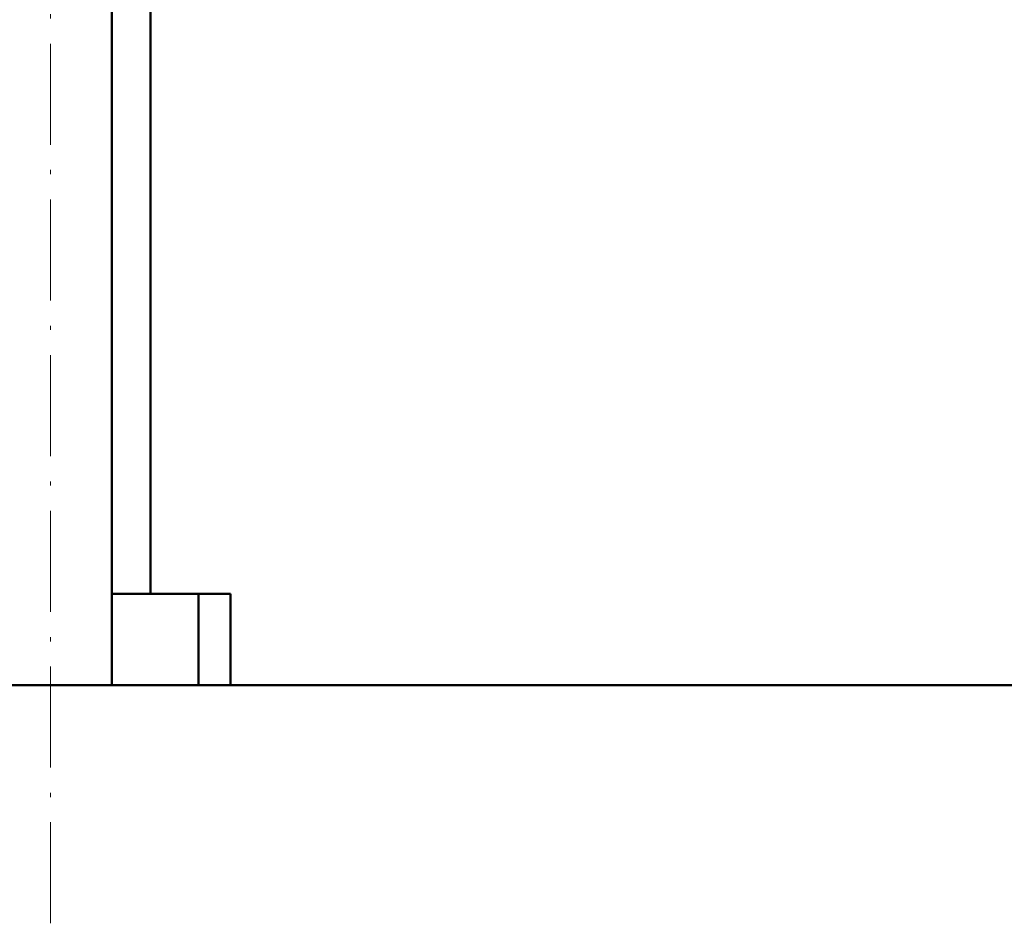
# Model space of a CAD drawing. Extents: x -1976 to 2357, y -1856 to 698.
# Tile 38 of 60: x -20 to 97, y -205 to -98. Entities that reach past the tile are written whole.
import ezdxf

# ---------------------------------------------------------------- set-up
doc = ezdxf.new("R2010")
doc.units = 0
doc.linetypes.add('DASHDOT', pattern=[18.5, 12, -3, 0.5, -3])

msp = doc.modelspace()

# ---------------------------------------------------------------- linework, layer by layer
at = {"color": 7, "linetype": 'DASHDOT', "lineweight": 18}
msp.add_line((-16.81, -205.04), (-16.81, 134.62), dxfattribs=at)
at = {"color": 7, "lineweight": 50}
for p, q in [((-9.51, -176.73), (-9.51, 41.62)), ((-4.93, -165.88), (-4.93, 41.62)), ((0.8, -165.88), (-9.51, -165.88)), ((0.8, -165.88), (4.57, -165.88)), ((0.8, -176.73), (0.8, -165.88)), ((4.57, -165.88), (4.57, -176.73)), ((133.12, -176.73), (-325.43, -176.73)), ((4.56, -176.73), (115.07, -176.73))]:
    msp.add_line(p, q, dxfattribs=at)

doc.saveas('drawing.dxf')
